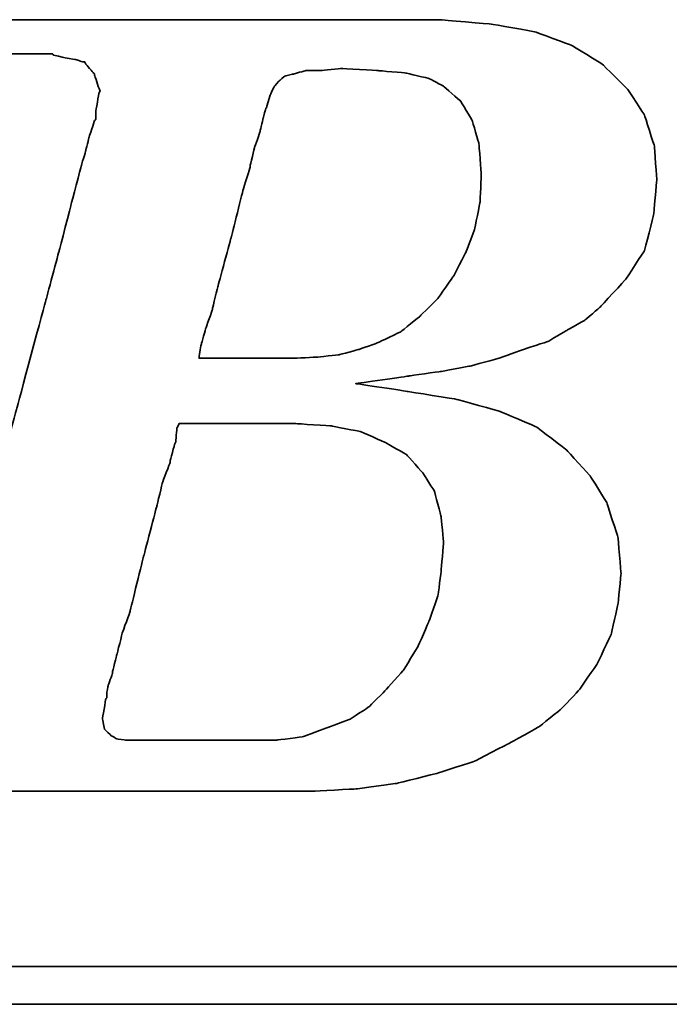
# Model space of a CAD drawing. Extents: x 927 to 1345, y 112 to 316.
# Tile 31 of 49: x 1226.27 to 1229.3, y 217.95 to 222.55. Entities that reach past the tile are written whole.
import ezdxf

# ---------------------------------------------------------------- set-up
doc = ezdxf.new("R2010")
doc.units = 0
doc.header["$MEASUREMENT"] = 0
doc.layers.add('DIM', color=4, linetype='CONTINUOUS')
doc.layers.add('layer 1', color=7, linetype='CONTINUOUS')

# ---------------------------------------------------------------- blocks, each defined once
blk = doc.blocks.new('TBI MOTION logo(完整正式版)')
at = {"layer": 'layer 1', "color": 22, "lineweight": 35}
for points, knots in [([(-64.65375, -6.86375), (-64.65375, -6.86375), (-64.84375, -7.29625), (-64.84375, -7.29625), (-64.84375, -7.29625), (-64.84375, -7.29625), (-64.86875, -7.34375), (-64.86875, -7.34375), (-64.86875, -7.34375), (-64.86875, -7.34375), (-64.86875, -7.36875), (-64.86875, -7.36875), (-64.86875, -7.36875), (-64.86875, -7.36875), (-65.15375, -7.65375), (-65.15375, -7.65375), (-65.15375, -7.65375), (-65.15375, -7.65375), (-65.17875, -7.65375), (-65.17875, -7.65375), (-65.17875, -7.65375), (-65.17875, -7.65375), (-65.20375, -7.67875), (-65.20375, -7.67875), (-65.20375, -7.67875), (-65.20375, -7.67875), (-65.58875, -7.87125), (-65.58875, -7.87125), (-65.58875, -7.87125), (-65.58875, -7.87125), (-65.63375, -7.87125), (-65.63375, -7.87125), (-65.63375, -7.87125), (-65.63375, -7.87125), (-65.65875, -7.89375), (-65.65875, -7.89375), (-65.65875, -7.89375), (-65.65875, -7.89375), (-66.09375, -7.94375), (-66.09375, -7.94375), (-66.09375, -7.94375), (-66.09375, -7.94375), (-66.11375, -7.94375), (-66.11375, -7.94375), (-66.11375, -7.94375), (-66.11375, -7.94375), (-66.16375, -7.94375), (-66.16375, -7.94375), (-66.16375, -7.94375), (-66.16375, -7.94375), (-66.30875, -7.94375), (-66.30875, -7.94375), (-66.30875, -7.94375), (-66.30875, -7.94375), (-66.69375, -7.94375), (-66.69375, -7.94375), (-66.69375, -7.94375), (-66.69375, -7.94375), (-67.07375, -7.94375), (-67.07375, -7.94375), (-67.07375, -7.94375), (-67.07375, -7.94375), (-67.12375, -7.94375), (-67.12375, -7.94375), (-67.12375, -7.94375), (-67.12375, -7.94375), (-67.12375, -7.96625), (-67.12375, -7.96625), (-67.12375, -7.96625), (-67.12375, -7.96625), (-67.14875, -7.99125), (-67.14875, -7.99125), (-67.14875, -7.99125), (-67.14875, -7.99125), (-67.24375, -8.34875), (-67.24375, -8.34875), (-67.24375, -8.34875), (-67.24375, -8.34875), (-67.31375, -8.68625), (-67.31375, -8.68625), (-67.31375, -8.68625), (-67.31375, -8.68625), (-67.26875, -8.68625), (-67.26875, -8.68625), (-67.26875, -8.68625), (-67.26875, -8.68625), (-67.07375, -8.68625), (-67.07375, -8.68625), (-67.07375, -8.68625), (-67.07375, -8.68625), (-66.54875, -8.68625), (-66.54875, -8.68625), (-66.54875, -8.68625), (-66.54875, -8.68625), (-65.82625, -8.68625), (-65.82625, -8.68625), (-65.82625, -8.68625), (-65.82625, -8.68625), (-65.01375, -8.68625), (-65.01375, -8.68625), (-65.01375, -8.68625), (-65.01375, -8.68625), (-64.05375, -8.68625), (-64.05375, -8.68625), (-64.05375, -8.68625), (-64.05375, -8.68625), (-62.08375, -8.68625), (-62.08375, -8.68625), (-62.08375, -8.68625), (-62.08375, -8.68625), (-60.06875, -8.68625), (-60.06875, -8.68625), (-60.06875, -8.68625), (-60.06875, -8.68625), (-59.10875, -8.68625), (-59.10875, -8.68625), (-59.10875, -8.68625), (-59.10875, -8.68625), (-58.29375, -8.68625), (-58.29375, -8.68625), (-58.29375, -8.68625), (-58.29375, -8.68625), (-57.57375, -8.68625), (-57.57375, -8.68625), (-57.57375, -8.68625), (-57.57375, -8.68625), (-57.04875, -8.68625), (-57.04875, -8.68625), (-57.04875, -8.68625), (-57.04875, -8.68625), (-56.85375, -8.68625), (-56.85375, -8.68625), (-56.85375, -8.68625), (-56.85375, -8.68625), (-56.70875, -8.68625), (-56.70875, -8.68625), (-56.70875, -8.68625), (-56.70875, -8.68625), (-56.61375, -8.68625), (-56.61375, -8.68625), (-56.61375, -8.68625), (-56.61375, -8.68625), (-56.56875, -8.68625), (-56.56875, -8.68625), (-56.56875, -8.68625), (-56.56875, -8.68625), (-55.65375, -8.63875), (-55.65375, -8.63875), (-55.65375, -8.63875), (-55.65375, -8.63875), (-54.76875, -8.51875), (-54.76875, -8.51875), (-54.76875, -8.51875), (-54.76875, -8.51875), (-53.90375, -8.30375), (-53.90375, -8.30375), (-53.90375, -8.30375), (-53.90375, -8.30375), (-53.08875, -8.03875), (-53.08875, -8.03875), (-53.08875, -8.03875), (-53.08875, -8.03875), (-52.34375, -7.65375), (-52.34375, -7.65375), (-52.34375, -7.65375), (-52.34375, -7.65375), (-51.69875, -7.29625), (-51.69875, -7.29625), (-51.69875, -7.29625), (-51.69875, -7.29625), (-51.21875, -6.91125), (-51.21875, -6.91125), (-51.21875, -6.91125), (-51.21875, -6.91125), (-50.83375, -6.50375), (-50.83375, -6.50375), (-50.83375, -6.50375), (-50.83375, -6.50375), (-50.44875, -5.94875), (-50.44875, -5.94875), (-50.44875, -5.94875), (-50.44875, -5.94875), (-50.13875, -5.30375), (-50.13875, -5.30375), (-50.13875, -5.30375), (-50.13875, -5.30375), (-49.99375, -4.65375), (-49.99375, -4.65375), (-49.99375, -4.65375), (-49.99375, -4.65375), (-49.92375, -3.98375), (-49.92375, -3.98375), (-49.92375, -3.98375), (-49.92375, -3.98375), (-49.99375, -3.19374), (-49.99375, -3.19374), (-49.99375, -3.19374), (-49.99375, -3.19374), (-50.23374, -2.44874), (-50.23374, -2.44874), (-50.23374, -2.44874), (-50.23374, -2.44874), (-50.59375, -1.87374), (-50.59375, -1.87374), (-50.59375, -1.87374), (-50.59375, -1.87374), (-51.09875, -1.31874), (-51.09875, -1.31874), (-51.09875, -1.31874), (-51.09875, -1.31874), (-51.74375, -0.81875), (-51.74375, -0.81875), (-51.74375, -0.81875), (-51.74375, -0.81875), (-52.53875, -0.48125), (-52.53875, -0.48125), (-52.53875, -0.48125), (-52.53875, -0.48125), (-53.47375, -0.21875), (-53.47375, -0.21875), (-53.47375, -0.21875), (-53.47375, -0.21875), (-54.52875, -0.04874), (-54.52875, -0.04874), (-54.52875, -0.04874), (-54.52875, -0.04874), (-55.65375, 0.12125), (-55.65375, 0.12125), (-55.65375, 0.12125), (-55.65375, 0.12125), (-54.50375, 0.28624), (-54.50375, 0.28624), (-54.50375, 0.28624), (-54.50375, 0.28624), (-53.83375, 0.38124), (-53.83375, 0.38124), (-53.83375, 0.38124), (-53.83375, 0.38124), (-53.18375, 0.50125), (-53.18375, 0.50125), (-53.18375, 0.50125), (-53.18375, 0.50125), (-52.55875, 0.66874), (-52.55875, 0.66874), (-52.55875, 0.66874), (-52.55875, 0.66874), (-52.03375, 0.86124), (-52.03375, 0.86124), (-52.03375, 0.86124), (-52.03375, 0.86124), (-51.50374, 1.03124), (-51.50374, 1.03124), (-51.50374, 1.03124), (-51.50374, 1.03124), (-51.09875, 1.27125), (-51.09875, 1.27125), (-51.09875, 1.27125), (-51.09875, 1.27125), (-50.71375, 1.48624), (-50.71375, 1.48624), (-50.71375, 1.48624), (-50.71375, 1.48624), (-50.37625, 1.77625), (-50.37625, 1.77625), (-50.37625, 1.77625), (-50.37625, 1.77625), (-49.82375, 2.37625), (-49.82375, 2.37625), (-49.82375, 2.37625), (-49.82375, 2.37625), (-49.41875, 2.99625), (-49.41875, 2.99625), (-49.41875, 2.99625), (-49.41875, 2.99625), (-49.22375, 3.76625), (-49.22375, 3.76625), (-49.22375, 3.76625), (-49.22375, 3.76625), (-49.15375, 4.50874), (-49.15375, 4.50874), (-49.15375, 4.50874), (-49.15375, 4.50874), (-49.20375, 5.25125), (-49.20375, 5.25125), (-49.20375, 5.25125), (-49.20375, 5.25125), (-49.41875, 5.92625), (-49.41875, 5.92625), (-49.41875, 5.92625), (-49.41875, 5.92625), (-49.77875, 6.47625), (-49.77875, 6.47625), (-49.77875, 6.47625), (-49.77875, 6.47625), (-50.33125, 7.02624), (-50.33125, 7.02624), (-50.33125, 7.02624), (-50.33125, 7.02624), (-51.00125, 7.43625), (-51.00125, 7.43625), (-51.00125, 7.43625), (-51.00125, 7.43625), (-51.79375, 7.72625), (-51.79375, 7.72625), (-51.79375, 7.72625), (-51.79375, 7.72625), (-52.72875, 7.89124), (-52.72875, 7.89124), (-52.72875, 7.89124), (-52.72875, 7.89124), (-53.83375, 7.98625), (-53.83375, 7.98625), (-53.83375, 7.98625), (-53.83375, 7.98625), (-53.92875, 7.98625), (-53.92875, 7.98625), (-53.92875, 7.98625), (-53.92875, 7.98625), (-54.26375, 7.98625), (-54.26375, 7.98625), (-54.26375, 7.98625), (-54.26375, 7.98625), (-54.74375, 7.98625), (-54.74375, 7.98625), (-54.74375, 7.98625), (-54.74375, 7.98625), (-55.36875, 7.98625), (-55.36875, 7.98625), (-55.36875, 7.98625), (-55.36875, 7.98625), (-56.13375, 7.98625), (-56.13375, 7.98625), (-56.13375, 7.98625), (-56.13375, 7.98625), (-56.94875, 7.98625), (-56.94875, 7.98625), (-56.94875, 7.98625), (-56.94875, 7.98625), (-58.77625, 7.98625), (-58.77625, 7.98625), (-58.77625, 7.98625), (-58.77625, 7.98625), (-60.59875, 7.98625), (-60.59875, 7.98625), (-60.59875, 7.98625), (-60.59875, 7.98625), (-61.41375, 7.98625), (-61.41375, 7.98625), (-61.41375, 7.98625), (-61.41375, 7.98625), (-62.17875, 7.98625), (-62.17875, 7.98625), (-62.17875, 7.98625), (-62.17875, 7.98625), (-62.80375, 7.98625), (-62.80375, 7.98625), (-62.80375, 7.98625), (-62.80375, 7.98625), (-63.30625, 7.98625), (-63.30625, 7.98625), (-63.30625, 7.98625), (-63.30625, 7.98625), (-63.57375, 7.98625), (-63.57375, 7.98625), (-63.57375, 7.98625), (-63.57375, 7.98625), (-63.57375, 7.96375), (-63.57375, 7.96375), (-63.57375, 7.96375), (-63.57375, 7.96375), (-63.59875, 7.94125), (-63.59875, 7.94125), (-63.59875, 7.94125), (-63.59875, 7.94125), (-63.69375, 7.55625), (-63.69375, 7.55625), (-63.69375, 7.55625), (-63.69375, 7.55625), (-63.76375, 7.24624), (-63.76375, 7.24624), (-63.76375, 7.24624), (-63.76375, 7.24624), (-63.23875, 7.24624), (-63.23875, 7.24624), (-63.23875, 7.24624), (-63.23875, 7.24624), (-62.75875, 7.24624), (-62.75875, 7.24624), (-62.75875, 7.24624), (-62.75875, 7.24624), (-62.61125, 7.24624), (-62.61125, 7.24624), (-62.61125, 7.24624), (-62.61125, 7.24624), (-62.56625, 7.24624), (-62.56625, 7.24624), (-62.56625, 7.24624), (-62.56625, 7.24624), (-62.22875, 7.24624), (-62.22875, 7.24624), (-62.22875, 7.24624), (-62.22875, 7.24624), (-62.20375, 7.24624), (-62.20375, 7.24624), (-62.20375, 7.24624), (-62.20375, 7.24624), (-62.17875, 7.21875), (-62.17875, 7.21875), (-62.17875, 7.21875), (-62.17875, 7.21875), (-61.96375, 7.17125), (-61.96375, 7.17125), (-61.96375, 7.17125), (-61.96375, 7.17125), (-61.72375, 7.12624), (-61.72375, 7.12624), (-61.72375, 7.12624), (-61.72375, 7.12624), (-61.70375, 7.12624), (-61.70375, 7.12624), (-61.70375, 7.12624), (-61.70375, 7.12624), (-61.55875, 7.07624), (-61.55875, 7.07624), (-61.55875, 7.07624), (-61.55875, 7.07624), (-61.50875, 7.07624), (-61.50875, 7.07624), (-61.50875, 7.07624), (-61.50875, 7.07624), (-61.48375, 7.02624), (-61.48375, 7.02624), (-61.48375, 7.02624), (-61.48375, 7.02624), (-61.31875, 6.83375), (-61.31875, 6.83375), (-61.31875, 6.83375), (-61.31875, 6.83375), (-61.29375, 6.81125), (-61.29375, 6.81125), (-61.29375, 6.81125), (-61.29375, 6.81125), (-61.29375, 6.78625), (-61.29375, 6.78625), (-61.29375, 6.78625), (-61.29375, 6.78625), (-61.19875, 6.50124), (-61.19875, 6.50124), (-61.19875, 6.50124), (-61.19875, 6.50124), (-61.17375, 6.45124), (-61.17375, 6.45124), (-61.17375, 6.45124), (-61.17375, 6.45124), (-61.19875, 6.40625), (-61.19875, 6.40625), (-61.19875, 6.40625), (-61.19875, 6.40625), (-61.26875, 5.99624), (-61.26875, 5.99624), (-61.26875, 5.99624), (-61.26875, 5.99624), (-61.26875, 5.85125), (-61.26875, 5.85125), (-61.26875, 5.85125), (-61.26875, 5.85125), (-61.26875, 5.82625), (-61.26875, 5.82625), (-61.26875, 5.82625), (-61.26875, 5.82625), (-61.29375, 5.80625), (-61.29375, 5.80625), (-61.29375, 5.80625), (-61.29375, 5.80625), (-61.34125, 5.66125), (-61.34125, 5.66125), (-61.34125, 5.66125), (-61.34125, 5.66125), (-61.41375, 5.44625), (-61.41375, 5.44625), (-61.41375, 5.44625), (-61.41375, 5.44625), (-61.48375, 5.15625), (-61.48375, 5.15625), (-61.48375, 5.15625), (-61.48375, 5.15625), (-61.58375, 4.82124), (-61.58375, 4.82124), (-61.58375, 4.82124), (-61.58375, 4.82124), (-61.79875, 4.00375), (-61.79875, 4.00375), (-61.79875, 4.00375), (-61.79875, 4.00375), (-62.05875, 2.99625), (-62.05875, 2.99625), (-62.05875, 2.99625), (-62.05875, 2.99625), (-62.34875, 1.91625), (-62.34875, 1.91625), (-62.34875, 1.91625), (-62.34875, 1.91625), (-62.97375, -0.41124), (-62.97375, -0.41124), (-62.97375, -0.41124), (-62.97375, -0.41124), (-63.59875, -2.75875), (-63.59875, -2.75875), (-63.59875, -2.75875), (-63.59875, -2.75875), (-63.88375, -3.86374), (-63.88375, -3.86374), (-63.88375, -3.86374), (-63.88375, -3.86374), (-64.14875, -4.82374), (-64.14875, -4.82374), (-64.14875, -4.82374), (-64.14875, -4.82374), (-64.36375, -5.64125), (-64.36375, -5.64125), (-64.36375, -5.64125), (-64.36375, -5.64125), (-64.43625, -5.97625), (-64.43625, -5.97625), (-64.43625, -5.97625), (-64.43625, -5.97625), (-64.50875, -6.28625), (-64.50875, -6.28625), (-64.50875, -6.28625), (-64.50875, -6.28625), (-64.50875, -6.30875), (-64.50875, -6.30875), (-64.50875, -6.30875), (-64.50875, -6.30875), (-64.57875, -6.50375), (-64.57875, -6.50375), (-64.57875, -6.50375), (-64.57875, -6.50375), (-64.62875, -6.69625), (-64.62875, -6.69625), (-64.62875, -6.69625), (-64.62875, -6.69625), (-64.62875, -6.76875), (-64.62875, -6.76875), (-64.62875, -6.76875), (-64.62875, -6.76875), (-64.62875, -6.81375), (-64.62875, -6.81375), (-64.62875, -6.81375), (-64.62875, -6.81375), (-64.62875, -6.83875), (-64.62875, -6.83875), (-64.62875, -6.83875), (-64.62875, -6.83875), (-64.65375, -6.86375), (-64.65375, -6.86375)], [0, 0, 0, 0, 0.00719424, 0.00719424, 0.00719424, 0.00719425, 0.01438849, 0.01438849, 0.01438849, 0.0143885, 0.02158273, 0.02158273, 0.02158273, 0.02158274, 0.02877698, 0.02877698, 0.02877698, 0.02877699, 0.03597122, 0.03597122, 0.03597122, 0.03597123, 0.04316547, 0.04316547, 0.04316547, 0.04316548, 0.05035971, 0.05035971, 0.05035971, 0.05035972, 0.05755396, 0.05755396, 0.05755396, 0.05755397, 0.0647482, 0.0647482, 0.0647482, 0.06474821, 0.07194245, 0.07194245, 0.07194245, 0.07194246, 0.07913669, 0.07913669, 0.07913669, 0.0791367, 0.08633094, 0.08633094, 0.08633094, 0.08633095, 0.09352518, 0.09352518, 0.09352518, 0.09352519, 0.10071942, 0.10071942, 0.10071942, 0.10071943, 0.10791367, 0.10791367, 0.10791367, 0.10791368, 0.11510791, 0.11510791, 0.11510791, 0.11510792, 0.12230216, 0.12230216, 0.12230216, 0.12230217, 0.1294964, 0.1294964, 0.1294964, 0.12949641, 0.13669065, 0.13669065, 0.13669065, 0.13669066, 0.14388489, 0.14388489, 0.14388489, 0.1438849, 0.15107914, 0.15107914, 0.15107914, 0.15107915, 0.15827338, 0.15827338, 0.15827338, 0.15827339, 0.16546763, 0.16546763, 0.16546763, 0.16546764, 0.17266187, 0.17266187, 0.17266187, 0.17266188, 0.17985612, 0.17985612, 0.17985612, 0.17985613, 0.18705036, 0.18705036, 0.18705036, 0.18705037, 0.1942446, 0.1942446, 0.1942446, 0.19424461, 0.20143885, 0.20143885, 0.20143885, 0.20143886, 0.20863309, 0.20863309, 0.20863309, 0.2086331, 0.21582734, 0.21582734, 0.21582734, 0.21582735, 0.22302158, 0.22302158, 0.22302158, 0.22302159, 0.23021583, 0.23021583, 0.23021583, 0.23021584, 0.23741007, 0.23741007, 0.23741007, 0.23741008, 0.24460432, 0.24460432, 0.24460432, 0.24460433, 0.25179856, 0.25179856, 0.25179856, 0.25179857, 0.25899281, 0.25899281, 0.25899281, 0.25899282, 0.26618705, 0.26618705, 0.26618705, 0.26618706, 0.27338129, 0.27338129, 0.27338129, 0.2733813, 0.28057554, 0.28057554, 0.28057554, 0.28057555, 0.28776978, 0.28776978, 0.28776978, 0.28776979, 0.29496403, 0.29496403, 0.29496403, 0.29496404, 0.30215827, 0.30215827, 0.30215827, 0.30215828, 0.30935252, 0.30935252, 0.30935252, 0.30935253, 0.31654676, 0.31654676, 0.31654676, 0.31654677, 0.32374101, 0.32374101, 0.32374101, 0.32374102, 0.33093525, 0.33093525, 0.33093525, 0.33093526, 0.3381295, 0.3381295, 0.3381295, 0.33812951, 0.34532374, 0.34532374, 0.34532374, 0.34532375, 0.35251799, 0.35251799, 0.35251799, 0.352518, 0.35971223, 0.35971223, 0.35971223, 0.35971224, 0.36690647, 0.36690647, 0.36690647, 0.36690648, 0.37410072, 0.37410072, 0.37410072, 0.37410073, 0.38129496, 0.38129496, 0.38129496, 0.38129497, 0.38848921, 0.38848921, 0.38848921, 0.38848922, 0.39568345, 0.39568345, 0.39568345, 0.39568346, 0.4028777, 0.4028777, 0.4028777, 0.40287771, 0.41007194, 0.41007194, 0.41007194, 0.41007195, 0.41726619, 0.41726619, 0.41726619, 0.4172662, 0.42446043, 0.42446043, 0.42446043, 0.42446044, 0.43165468, 0.43165468, 0.43165468, 0.43165469, 0.43884892, 0.43884892, 0.43884892, 0.43884893, 0.44604317, 0.44604317, 0.44604317, 0.44604318, 0.45323741, 0.45323741, 0.45323741, 0.45323742, 0.46043165, 0.46043165, 0.46043165, 0.46043166, 0.4676259, 0.4676259, 0.4676259, 0.46762591, 0.47482014, 0.47482014, 0.47482014, 0.47482015, 0.48201439, 0.48201439, 0.48201439, 0.4820144, 0.48920863, 0.48920863, 0.48920863, 0.48920864, 0.49640288, 0.49640288, 0.49640288, 0.49640289, 0.50359712, 0.50359712, 0.50359712, 0.50359713, 0.51079137, 0.51079137, 0.51079137, 0.51079138, 0.51798561, 0.51798561, 0.51798561, 0.51798562, 0.52517986, 0.52517986, 0.52517986, 0.52517987, 0.5323741, 0.5323741, 0.5323741, 0.53237411, 0.53956835, 0.53956835, 0.53956835, 0.53956836, 0.54676259, 0.54676259, 0.54676259, 0.5467626, 0.55395683, 0.55395683, 0.55395683, 0.55395684, 0.56115108, 0.56115108, 0.56115108, 0.56115109, 0.56834532, 0.56834532, 0.56834532, 0.56834533, 0.57553957, 0.57553957, 0.57553957, 0.57553958, 0.58273381, 0.58273381, 0.58273381, 0.58273382, 0.58992806, 0.58992806, 0.58992806, 0.58992807, 0.5971223, 0.5971223, 0.5971223, 0.59712231, 0.60431655, 0.60431655, 0.60431655, 0.60431656, 0.61151079, 0.61151079, 0.61151079, 0.6115108, 0.61870504, 0.61870504, 0.61870504, 0.61870505, 0.62589928, 0.62589928, 0.62589928, 0.62589929, 0.63309353, 0.63309353, 0.63309353, 0.63309354, 0.64028777, 0.64028777, 0.64028777, 0.64028778, 0.64748201, 0.64748201, 0.64748201, 0.64748202, 0.65467626, 0.65467626, 0.65467626, 0.65467627, 0.6618705, 0.6618705, 0.6618705, 0.66187051, 0.66906475, 0.66906475, 0.66906475, 0.66906476, 0.67625899, 0.67625899, 0.67625899, 0.676259, 0.68345324, 0.68345324, 0.68345324, 0.68345325, 0.69064748, 0.69064748, 0.69064748, 0.69064749, 0.69784173, 0.69784173, 0.69784173, 0.69784174, 0.70503597, 0.70503597, 0.70503597, 0.70503598, 0.71223022, 0.71223022, 0.71223022, 0.71223023, 0.71942446, 0.71942446, 0.71942446, 0.71942447, 0.72661871, 0.72661871, 0.72661871, 0.72661872, 0.73381295, 0.73381295, 0.73381295, 0.73381296, 0.74100719, 0.74100719, 0.74100719, 0.7410072, 0.74820144, 0.74820144, 0.74820144, 0.74820145, 0.75539568, 0.75539568, 0.75539568, 0.75539569, 0.76258993, 0.76258993, 0.76258993, 0.76258994, 0.76978417, 0.76978417, 0.76978417, 0.76978418, 0.77697842, 0.77697842, 0.77697842, 0.77697843, 0.78417266, 0.78417266, 0.78417266, 0.78417267, 0.79136691, 0.79136691, 0.79136691, 0.79136692, 0.79856115, 0.79856115, 0.79856115, 0.79856116, 0.8057554, 0.8057554, 0.8057554, 0.80575541, 0.81294964, 0.81294964, 0.81294964, 0.81294965, 0.82014388, 0.82014388, 0.82014388, 0.82014389, 0.82733813, 0.82733813, 0.82733813, 0.82733814, 0.83453237, 0.83453237, 0.83453237, 0.83453238, 0.84172662, 0.84172662, 0.84172662, 0.84172663, 0.84892086, 0.84892086, 0.84892086, 0.84892087, 0.85611511, 0.85611511, 0.85611511, 0.85611512, 0.86330935, 0.86330935, 0.86330935, 0.86330936, 0.8705036, 0.8705036, 0.8705036, 0.87050361, 0.87769784, 0.87769784, 0.87769784, 0.87769785, 0.88489209, 0.88489209, 0.88489209, 0.8848921, 0.89208633, 0.89208633, 0.89208633, 0.89208634, 0.89928058, 0.89928058, 0.89928058, 0.89928059, 0.90647482, 0.90647482, 0.90647482, 0.90647483, 0.91366906, 0.91366906, 0.91366906, 0.91366907, 0.92086331, 0.92086331, 0.92086331, 0.92086332, 0.92805755, 0.92805755, 0.92805755, 0.92805756, 0.9352518, 0.9352518, 0.9352518, 0.93525181, 0.94244604, 0.94244604, 0.94244604, 0.94244605, 0.94964029, 0.94964029, 0.94964029, 0.9496403, 0.95683453, 0.95683453, 0.95683453, 0.95683454, 0.96402878, 0.96402878, 0.96402878, 0.96402879, 0.97122302, 0.97122302, 0.97122302, 0.97122303, 0.97841727, 0.97841727, 0.97841727, 0.97841728, 0.98561151, 0.98561151, 0.98561151, 0.98561152, 0.99280576, 0.99280576, 0.99280576, 0.99280577, 1, 1, 1, 1]), ([(-57.50375, 6.35625), (-57.50375, 6.35625), (-57.57375, 6.11625), (-57.57375, 6.11625), (-57.57375, 6.11625), (-57.57375, 6.11625), (-57.57375, 6.09125), (-57.57375, 6.09125), (-57.57375, 6.09125), (-57.57375, 6.09125), (-57.59875, 6.06625), (-57.59875, 6.06625), (-57.59875, 6.06625), (-57.59875, 6.06625), (-57.64875, 5.87625), (-57.64875, 5.87625), (-57.64875, 5.87625), (-57.64875, 5.87625), (-57.71875, 5.58875), (-57.71875, 5.58875), (-57.71875, 5.58875), (-57.71875, 5.58875), (-57.71875, 5.56625), (-57.71875, 5.56625), (-57.71875, 5.56625), (-57.71875, 5.56625), (-57.83875, 5.23125), (-57.83875, 5.23125), (-57.83875, 5.23125), (-57.83875, 5.23125), (-57.93625, 4.82124), (-57.93625, 4.82124), (-57.93625, 4.82124), (-57.93625, 4.82124), (-57.93625, 4.79624), (-57.93625, 4.79624), (-57.93625, 4.79624), (-57.93625, 4.79624), (-58.07875, 4.34125), (-58.07875, 4.34125), (-58.07875, 4.34125), (-58.07875, 4.34125), (-58.34375, 3.28625), (-58.34375, 3.28625), (-58.34375, 3.28625), (-58.34375, 3.28625), (-58.62875, 2.23124), (-58.62875, 2.23124), (-58.62875, 2.23124), (-58.62875, 2.23124), (-58.74875, 1.75125), (-58.74875, 1.75125), (-58.74875, 1.75125), (-58.74875, 1.75125), (-58.74875, 1.72625), (-58.74875, 1.72625), (-58.74875, 1.72625), (-58.74875, 1.72625), (-58.89375, 1.31625), (-58.89375, 1.31625), (-58.89375, 1.31625), (-58.89375, 1.31625), (-58.98875, 0.98124), (-58.98875, 0.98124), (-58.98875, 0.98124), (-58.98875, 0.98124), (-59.03875, 0.71625), (-59.03875, 0.71625), (-59.03875, 0.71625), (-59.03875, 0.71625), (-59.03875, 0.66874), (-59.03875, 0.66874), (-59.03875, 0.66874), (-59.03875, 0.66874), (-58.91875, 0.66874), (-58.91875, 0.66874), (-58.91875, 0.66874), (-58.91875, 0.66874), (-58.53375, 0.66874), (-58.53375, 0.66874), (-58.53375, 0.66874), (-58.53375, 0.66874), (-58.10375, 0.66874), (-58.10375, 0.66874), (-58.10375, 0.66874), (-58.10375, 0.66874), (-57.66875, 0.66874), (-57.66875, 0.66874), (-57.66875, 0.66874), (-57.66875, 0.66874), (-57.33375, 0.66874), (-57.33375, 0.66874), (-57.33375, 0.66874), (-57.33375, 0.66874), (-57.09375, 0.66874), (-57.09375, 0.66874), (-57.09375, 0.66874), (-57.09375, 0.66874), (-56.99875, 0.66874), (-56.99875, 0.66874), (-56.99875, 0.66874), (-56.99875, 0.66874), (-56.49375, 0.69374), (-56.49375, 0.69374), (-56.49375, 0.69374), (-56.49375, 0.69374), (-56.01375, 0.74374), (-56.01375, 0.74374), (-56.01375, 0.74374), (-56.01375, 0.74374), (-55.58375, 0.86124), (-55.58375, 0.86124), (-55.58375, 0.86124), (-55.58375, 0.86124), (-55.17375, 1.00624), (-55.17375, 1.00624), (-55.17375, 1.00624), (-55.17375, 1.00624), (-54.67375, 1.24625), (-54.67375, 1.24625), (-54.67375, 1.24625), (-54.67375, 1.24625), (-54.26375, 1.58124), (-54.26375, 1.58124), (-54.26375, 1.58124), (-54.26375, 1.58124), (-53.87875, 1.96374), (-53.87875, 1.96374), (-53.87875, 1.96374), (-53.87875, 1.96374), (-53.54375, 2.44625), (-53.54375, 2.44625), (-53.54375, 2.44625), (-53.54375, 2.44625), (-53.27875, 2.95125), (-53.27875, 2.95125), (-53.27875, 2.95125), (-53.27875, 2.95125), (-53.08875, 3.45124), (-53.08875, 3.45124), (-53.08875, 3.45124), (-53.08875, 3.45124), (-52.96875, 4.05124), (-52.96875, 4.05124), (-52.96875, 4.05124), (-52.96875, 4.05124), (-52.94375, 4.65125), (-52.94375, 4.65125), (-52.94375, 4.65125), (-52.94375, 4.65125), (-52.99375, 5.30125), (-52.99375, 5.30125), (-52.99375, 5.30125), (-52.99375, 5.30125), (-53.13875, 5.80625), (-53.13875, 5.80625), (-53.13875, 5.80625), (-53.13875, 5.80625), (-53.39875, 6.23625), (-53.39875, 6.23625), (-53.39875, 6.23625), (-53.39875, 6.23625), (-53.75875, 6.54875), (-53.75875, 6.54875), (-53.75875, 6.54875), (-53.75875, 6.54875), (-54.07375, 6.71625), (-54.07375, 6.71625), (-54.07375, 6.71625), (-54.07375, 6.71625), (-54.57375, 6.83375), (-54.57375, 6.83375), (-54.57375, 6.83375), (-54.57375, 6.83375), (-55.17375, 6.88625), (-55.17375, 6.88625), (-55.17375, 6.88625), (-55.17375, 6.88625), (-55.96875, 6.93125), (-55.96875, 6.93125), (-55.96875, 6.93125), (-55.96875, 6.93125), (-56.39875, 6.88625), (-56.39875, 6.88625), (-56.39875, 6.88625), (-56.39875, 6.88625), (-56.42125, 6.88625), (-56.42125, 6.88625), (-56.42125, 6.88625), (-56.42125, 6.88625), (-56.73375, 6.88625), (-56.73375, 6.88625), (-56.73375, 6.88625), (-56.73375, 6.88625), (-56.99875, 6.81125), (-56.99875, 6.81125), (-56.99875, 6.81125), (-56.99875, 6.81125), (-57.02375, 6.81125), (-57.02375, 6.81125), (-57.02375, 6.81125), (-57.02375, 6.81125), (-57.18875, 6.76625), (-57.18875, 6.76625), (-57.18875, 6.76625), (-57.18875, 6.76625), (-57.30875, 6.66625), (-57.30875, 6.66625), (-57.30875, 6.66625), (-57.30875, 6.66625), (-57.40875, 6.54875), (-57.40875, 6.54875), (-57.40875, 6.54875), (-57.40875, 6.54875), (-57.50375, 6.35625), (-57.50375, 6.35625)], [0, 0, 0, 0, 0.01851852, 0.01851852, 0.01851852, 0.01851853, 0.03703704, 0.03703704, 0.03703704, 0.03703705, 0.05555556, 0.05555556, 0.05555556, 0.05555557, 0.07407407, 0.07407407, 0.07407407, 0.07407408, 0.09259259, 0.09259259, 0.09259259, 0.0925926, 0.11111111, 0.11111111, 0.11111111, 0.11111112, 0.12962963, 0.12962963, 0.12962963, 0.12962964, 0.14814815, 0.14814815, 0.14814815, 0.14814816, 0.16666667, 0.16666667, 0.16666667, 0.16666668, 0.18518519, 0.18518519, 0.18518519, 0.1851852, 0.2037037, 0.2037037, 0.2037037, 0.20370371, 0.22222222, 0.22222222, 0.22222222, 0.22222223, 0.24074074, 0.24074074, 0.24074074, 0.24074075, 0.25925926, 0.25925926, 0.25925926, 0.25925927, 0.27777778, 0.27777778, 0.27777778, 0.27777779, 0.2962963, 0.2962963, 0.2962963, 0.29629631, 0.31481481, 0.31481481, 0.31481481, 0.31481482, 0.33333333, 0.33333333, 0.33333333, 0.33333334, 0.35185185, 0.35185185, 0.35185185, 0.35185186, 0.37037037, 0.37037037, 0.37037037, 0.37037038, 0.38888889, 0.38888889, 0.38888889, 0.3888889, 0.40740741, 0.40740741, 0.40740741, 0.40740742, 0.42592593, 0.42592593, 0.42592593, 0.42592594, 0.44444444, 0.44444444, 0.44444444, 0.44444445, 0.46296296, 0.46296296, 0.46296296, 0.46296297, 0.48148148, 0.48148148, 0.48148148, 0.48148149, 0.5, 0.5, 0.5, 0.50000001, 0.51851852, 0.51851852, 0.51851852, 0.51851853, 0.53703704, 0.53703704, 0.53703704, 0.53703705, 0.55555556, 0.55555556, 0.55555556, 0.55555557, 0.57407407, 0.57407407, 0.57407407, 0.57407408, 0.59259259, 0.59259259, 0.59259259, 0.5925926, 0.61111111, 0.61111111, 0.61111111, 0.61111112, 0.62962963, 0.62962963, 0.62962963, 0.62962964, 0.64814815, 0.64814815, 0.64814815, 0.64814816, 0.66666667, 0.66666667, 0.66666667, 0.66666668, 0.68518519, 0.68518519, 0.68518519, 0.6851852, 0.7037037, 0.7037037, 0.7037037, 0.70370371, 0.72222222, 0.72222222, 0.72222222, 0.72222223, 0.74074074, 0.74074074, 0.74074074, 0.74074075, 0.75925926, 0.75925926, 0.75925926, 0.75925927, 0.77777778, 0.77777778, 0.77777778, 0.77777779, 0.7962963, 0.7962963, 0.7962963, 0.79629631, 0.81481481, 0.81481481, 0.81481481, 0.81481482, 0.83333333, 0.83333333, 0.83333333, 0.83333334, 0.85185185, 0.85185185, 0.85185185, 0.85185186, 0.87037037, 0.87037037, 0.87037037, 0.87037038, 0.88888889, 0.88888889, 0.88888889, 0.8888889, 0.90740741, 0.90740741, 0.90740741, 0.90740742, 0.92592593, 0.92592593, 0.92592593, 0.92592594, 0.94444444, 0.94444444, 0.94444444, 0.94444445, 0.96296296, 0.96296296, 0.96296296, 0.96296297, 0.98148148, 0.98148148, 0.98148148, 0.98148149, 1, 1, 1, 1]), ([(-61.03125, -6.57375), (-61.03125, -6.57375), (-61.03125, -6.67125), (-61.03125, -6.67125), (-61.03125, -6.67125), (-61.03125, -6.67125), (-61.05375, -6.69625), (-61.05375, -6.69625), (-61.05375, -6.69625), (-61.05375, -6.69625), (-61.12375, -7.12875), (-61.12375, -7.12875), (-61.12375, -7.12875), (-61.12375, -7.12875), (-61.07875, -7.34375), (-61.07875, -7.34375), (-61.07875, -7.34375), (-61.07875, -7.34375), (-60.93375, -7.48875), (-60.93375, -7.48875), (-60.93375, -7.48875), (-60.93375, -7.48875), (-60.81375, -7.55625), (-60.81375, -7.55625), (-60.81375, -7.55625), (-60.81375, -7.55625), (-60.62375, -7.58375), (-60.62375, -7.58375), (-60.62375, -7.58375), (-60.62375, -7.58375), (-60.30875, -7.58375), (-60.30875, -7.58375), (-60.30875, -7.58375), (-60.30875, -7.58375), (-59.97375, -7.58375), (-59.97375, -7.58375), (-59.97375, -7.58375), (-59.97375, -7.58375), (-59.87875, -7.58375), (-59.87875, -7.58375), (-59.87875, -7.58375), (-59.87875, -7.58375), (-59.63625, -7.58375), (-59.63625, -7.58375), (-59.63625, -7.58375), (-59.63625, -7.58375), (-58.96875, -7.58375), (-58.96875, -7.58375), (-58.96875, -7.58375), (-58.96875, -7.58375), (-58.29375, -7.58375), (-58.29375, -7.58375), (-58.29375, -7.58375), (-58.29375, -7.58375), (-58.05375, -7.58375), (-58.05375, -7.58375), (-58.05375, -7.58375), (-58.05375, -7.58375), (-57.98375, -7.58375), (-57.98375, -7.58375), (-57.98375, -7.58375), (-57.98375, -7.58375), (-57.35875, -7.58375), (-57.35875, -7.58375), (-57.35875, -7.58375), (-57.35875, -7.58375), (-56.78375, -7.50875), (-56.78375, -7.50875), (-56.78375, -7.50875), (-56.78375, -7.50875), (-56.27875, -7.31875), (-56.27875, -7.31875), (-56.27875, -7.31875), (-56.27875, -7.31875), (-55.77375, -7.12875), (-55.77375, -7.12875), (-55.77375, -7.12875), (-55.77375, -7.12875), (-55.36875, -6.86375), (-55.36875, -6.86375), (-55.36875, -6.86375), (-55.36875, -6.86375), (-55.00875, -6.50375), (-55.00875, -6.50375), (-55.00875, -6.50375), (-55.00875, -6.50375), (-54.62375, -6.06875), (-54.62375, -6.06875), (-54.62375, -6.06875), (-54.62375, -6.06875), (-54.31375, -5.56875), (-54.31375, -5.56875), (-54.31375, -5.56875), (-54.31375, -5.56875), (-54.07375, -5.01625), (-54.07375, -5.01625), (-54.07375, -5.01625), (-54.07375, -5.01625), (-53.87875, -4.46374), (-53.87875, -4.46374), (-53.87875, -4.46374), (-53.87875, -4.46374), (-53.80875, -3.91375), (-53.80875, -3.91375), (-53.80875, -3.91375), (-53.80875, -3.91375), (-53.75875, -3.31375), (-53.75875, -3.31375), (-53.75875, -3.31375), (-53.75875, -3.31375), (-53.80875, -2.75875), (-53.80875, -2.75875), (-53.80875, -2.75875), (-53.80875, -2.75875), (-53.95375, -2.20875), (-53.95375, -2.20875), (-53.95375, -2.20875), (-53.95375, -2.20875), (-54.19375, -1.82625), (-54.19375, -1.82625), (-54.19375, -1.82625), (-54.19375, -1.82625), (-54.55375, -1.41875), (-54.55375, -1.41875), (-54.55375, -1.41875), (-54.55375, -1.41875), (-55.00875, -1.15125), (-55.00875, -1.15125), (-55.00875, -1.15125), (-55.00875, -1.15125), (-55.56125, -0.91375), (-55.56125, -0.91375), (-55.56125, -0.91375), (-55.56125, -0.91375), (-56.18125, -0.79375), (-56.18125, -0.79375), (-56.18125, -0.79375), (-56.18125, -0.79375), (-56.94875, -0.74374), (-56.94875, -0.74374), (-56.94875, -0.74374), (-56.94875, -0.74374), (-56.99875, -0.74374), (-56.99875, -0.74374), (-56.99875, -0.74374), (-56.99875, -0.74374), (-57.09375, -0.74374), (-57.09375, -0.74374), (-57.09375, -0.74374), (-57.09375, -0.74374), (-57.38375, -0.74374), (-57.38375, -0.74374), (-57.38375, -0.74374), (-57.38375, -0.74374), (-57.76875, -0.74374), (-57.76875, -0.74374), (-57.76875, -0.74374), (-57.76875, -0.74374), (-58.24625, -0.74374), (-58.24625, -0.74374), (-58.24625, -0.74374), (-58.24625, -0.74374), (-58.72875, -0.74374), (-58.72875, -0.74374), (-58.72875, -0.74374), (-58.72875, -0.74374), (-59.20875, -0.74374), (-59.20875, -0.74374), (-59.20875, -0.74374), (-59.20875, -0.74374), (-59.46875, -0.74374), (-59.46875, -0.74374), (-59.46875, -0.74374), (-59.46875, -0.74374), (-59.51625, -0.83875), (-59.51625, -0.83875), (-59.51625, -0.83875), (-59.51625, -0.83875), (-59.54375, -1.15125), (-59.54375, -1.15125), (-59.54375, -1.15125), (-59.54375, -1.15125), (-59.56375, -1.17874), (-59.56375, -1.17874), (-59.56375, -1.17874), (-59.56375, -1.17874), (-59.66375, -1.55875), (-59.66375, -1.55875), (-59.66375, -1.55875), (-59.66375, -1.55875), (-59.66375, -1.58375), (-59.66375, -1.58375), (-59.66375, -1.58375), (-59.66375, -1.58375), (-59.82875, -2.01874), (-59.82875, -2.01874), (-59.82875, -2.01874), (-59.82875, -2.01874), (-59.94875, -2.52125), (-59.94875, -2.52125), (-59.94875, -2.52125), (-59.94875, -2.52125), (-60.23875, -3.62375), (-60.23875, -3.62375), (-60.23875, -3.62375), (-60.23875, -3.62375), (-60.52375, -4.77624), (-60.52375, -4.77624), (-60.52375, -4.77624), (-60.52375, -4.77624), (-60.52375, -4.79874), (-60.52375, -4.79874), (-60.52375, -4.79874), (-60.52375, -4.79874), (-60.69125, -5.25375), (-60.69125, -5.25375), (-60.69125, -5.25375), (-60.69125, -5.25375), (-60.81375, -5.73625), (-60.81375, -5.73625), (-60.81375, -5.73625), (-60.81375, -5.73625), (-60.90875, -6.11875), (-60.90875, -6.11875), (-60.90875, -6.11875), (-60.90875, -6.11875), (-60.90875, -6.14375), (-60.90875, -6.14375), (-60.90875, -6.14375), (-60.90875, -6.14375), (-61.00375, -6.40875), (-61.00375, -6.40875), (-61.00375, -6.40875), (-61.00375, -6.40875), (-61.03125, -6.57375), (-61.03125, -6.57375)], [0, 0, 0, 0, 0.01694915, 0.01694915, 0.01694915, 0.01694916, 0.03389831, 0.03389831, 0.03389831, 0.03389832, 0.05084746, 0.05084746, 0.05084746, 0.05084747, 0.06779661, 0.06779661, 0.06779661, 0.06779662, 0.08474576, 0.08474576, 0.08474576, 0.08474577, 0.10169492, 0.10169492, 0.10169492, 0.10169493, 0.11864407, 0.11864407, 0.11864407, 0.11864408, 0.13559322, 0.13559322, 0.13559322, 0.13559323, 0.15254237, 0.15254237, 0.15254237, 0.15254238, 0.16949153, 0.16949153, 0.16949153, 0.16949154, 0.18644068, 0.18644068, 0.18644068, 0.18644069, 0.20338983, 0.20338983, 0.20338983, 0.20338984, 0.22033898, 0.22033898, 0.22033898, 0.22033899, 0.23728814, 0.23728814, 0.23728814, 0.23728815, 0.25423729, 0.25423729, 0.25423729, 0.2542373, 0.27118644, 0.27118644, 0.27118644, 0.27118645, 0.28813559, 0.28813559, 0.28813559, 0.2881356, 0.30508475, 0.30508475, 0.30508475, 0.30508476, 0.3220339, 0.3220339, 0.3220339, 0.32203391, 0.33898305, 0.33898305, 0.33898305, 0.33898306, 0.3559322, 0.3559322, 0.3559322, 0.35593221, 0.37288136, 0.37288136, 0.37288136, 0.37288137, 0.38983051, 0.38983051, 0.38983051, 0.38983052, 0.40677966, 0.40677966, 0.40677966, 0.40677967, 0.42372881, 0.42372881, 0.42372881, 0.42372882, 0.44067797, 0.44067797, 0.44067797, 0.44067798, 0.45762712, 0.45762712, 0.45762712, 0.45762713, 0.47457627, 0.47457627, 0.47457627, 0.47457628, 0.49152542, 0.49152542, 0.49152542, 0.49152543, 0.50847458, 0.50847458, 0.50847458, 0.50847459, 0.52542373, 0.52542373, 0.52542373, 0.52542374, 0.54237288, 0.54237288, 0.54237288, 0.54237289, 0.55932203, 0.55932203, 0.55932203, 0.55932204, 0.57627119, 0.57627119, 0.57627119, 0.5762712, 0.59322034, 0.59322034, 0.59322034, 0.59322035, 0.61016949, 0.61016949, 0.61016949, 0.6101695, 0.62711864, 0.62711864, 0.62711864, 0.62711865, 0.6440678, 0.6440678, 0.6440678, 0.64406781, 0.66101695, 0.66101695, 0.66101695, 0.66101696, 0.6779661, 0.6779661, 0.6779661, 0.67796611, 0.69491525, 0.69491525, 0.69491525, 0.69491526, 0.71186441, 0.71186441, 0.71186441, 0.71186442, 0.72881356, 0.72881356, 0.72881356, 0.72881357, 0.74576271, 0.74576271, 0.74576271, 0.74576272, 0.76271186, 0.76271186, 0.76271186, 0.76271187, 0.77966102, 0.77966102, 0.77966102, 0.77966103, 0.79661017, 0.79661017, 0.79661017, 0.79661018, 0.81355932, 0.81355932, 0.81355932, 0.81355933, 0.83050847, 0.83050847, 0.83050847, 0.83050848, 0.84745763, 0.84745763, 0.84745763, 0.84745764, 0.86440678, 0.86440678, 0.86440678, 0.86440679, 0.88135593, 0.88135593, 0.88135593, 0.88135594, 0.89830508, 0.89830508, 0.89830508, 0.89830509, 0.91525424, 0.91525424, 0.91525424, 0.91525425, 0.93220339, 0.93220339, 0.93220339, 0.9322034, 0.94915254, 0.94915254, 0.94915254, 0.94915255, 0.96610169, 0.96610169, 0.96610169, 0.9661017, 0.98305085, 0.98305085, 0.98305085, 0.98305086, 1, 1, 1, 1]), ([(75.90875, -9.47875), (75.90875, -9.47875), (75.90875, -12.28625), (75.90875, -12.28625), (75.90875, -12.28625), (75.90875, -12.28625), (75.90875, -12.47875), (75.90875, -12.47875), (75.90875, -12.47875), (75.90875, -12.47875), (75.71625, -12.47875), (75.71625, -12.47875), (75.71625, -12.47875), (75.71625, -12.47875), (-88.32875, -12.47875), (-88.32875, -12.47875), (-88.32875, -12.47875), (-88.32875, -12.47875), (-88.32875, -13.29375), (-88.32875, -13.29375), (-88.32875, -13.29375), (-88.32875, -13.29375), (82.89125, -13.29375), (82.89125, -13.29375), (82.89125, -13.29375), (82.89125, -13.29375), (75.90875, -9.47875), (75.90875, -9.47875)], [0, 0, 0, 0, 0.14285714, 0.14285714, 0.14285714, 0.14285715, 0.28571429, 0.28571429, 0.28571429, 0.2857143, 0.42857143, 0.42857143, 0.42857143, 0.42857144, 0.57142857, 0.57142857, 0.57142857, 0.57142858, 0.71428571, 0.71428571, 0.71428571, 0.71428572, 0.85714286, 0.85714286, 0.85714286, 0.85714287, 1, 1, 1, 1])]:
    blk.add_open_spline(points, degree=3, knots=knots, dxfattribs=at)

msp = doc.modelspace()

# ---------------------------------------------------------------- block references
at = {"layer": 'DIM', "xscale": 0.2159999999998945, "yscale": 0.2159999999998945, "zscale": 0.2159999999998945}
msp.add_blockref('TBI MOTION logo(完整正式版)', (1239.85943, 220.82168), dxfattribs=at)

doc.saveas('drawing.dxf')
